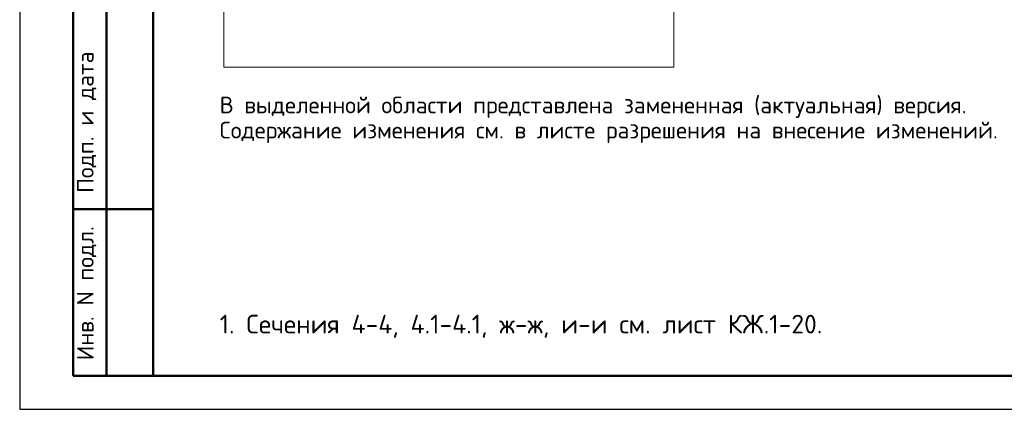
# Model space of a CAD drawing. Header units: millimetres. Extents: x 0 to 42000, y 0 to 29700.
# Tile 1 of 21: x 0 to 14771, y 0 to 5836. Entities that reach past the tile are written whole.
import ezdxf

# ---------------------------------------------------------------- set-up
doc = ezdxf.new("R2010")
doc.units = ezdxf.units.MM
doc.layers.add('Standard', color=7, linetype='Continuous', lineweight=25)
doc.styles.add('ISOCPEUR', font='txt')

msp = doc.modelspace()

# ---------------------------------------------------------------- linework, layer by layer
at = {"layer": 'Standard', "color": 7, "linetype": 'Continuous', "lineweight": 25, "transparency": 33554687}
msp.add_line((2000, 29200), (2000, 1058), dxfattribs=at)
at = {"layer": 'Standard', "color": 7, "linetype": 'Continuous', "lineweight": 50, "transparency": 33554687}
for p, q in [((800, 500), (800, 9000)), ((800, 500), (800, 9000)), ((1300, 500), (1300, 9000)), ((800, 3000), (2000, 3000)), ((2000, 500), (800, 500))]:
    msp.add_line(p, q, dxfattribs=at)
at = {"layer": 'Standard', "color": 7, "linetype": 'Continuous', "lineweight": 25, "transparency": 33554687}
msp.add_lwpolyline([(0, 0), (42000, 0), (42000, 29700), (0, 29700), (0, 0)], close=True, dxfattribs=at)
at = {"layer": 'Standard', "color": 7, "linetype": 'Continuous', "lineweight": 50, "transparency": 33554687}
msp.add_lwpolyline([(2000, 29200), (41500, 29200), (41500, 500), (2000, 500), (2000, 29200)], close=True, dxfattribs=at)
at = {"layer": 'Standard', "color": 7, "linetype": 'Continuous', "lineweight": 13, "transparency": 33554687}
msp.add_lwpolyline([(2000, 16381), (2000, 500), (23082, 500), (23082, 16381), (2000, 16381)], dxfattribs=at)
at = {"layer": 'Standard', "color": 254, "linetype": 'Continuous', "lineweight": 13, "true_color": 0xc4c4ff, "transparency": 33554687}
msp.add_lwpolyline([(3064, 5123), (9813, 5123), (9813, 13908), (3064, 13908), (3064, 5123)], dxfattribs=at)

# ---------------------------------------------------------------- texts
at = {"layer": 'Standard', "color": 7, "linetype": 'Continuous', "lineweight": 50, "transparency": 33554687, "char_height": 250, "attachment_point": 7, "rotation": 90, "style": 'ISOCPEUR'}
for s, insert, width in [('\\A1;{\\fISOCPEUR|i0|b0;\\H250.000000;\\W1.000000;\\C7;Подп. и дата}\\P', (1149, 3242), 2197.06), ('\\A1;{\\fISOCPEUR|i0|b0;\\H250.000000;\\W1.000000;\\C7;Инв. N подл.}\\P', (1149, 734), 2021.79)]:
    msp.add_mtext(s, dxfattribs=dict(at, insert=insert, width=width))
at = {"layer": 'Standard', "color": 240, "linetype": 'Continuous', "lineweight": 13, "transparency": 33554687, "insert": (3000, 4683), "char_height": 250, "width": 11466.88, "attachment_point": 1, "line_spacing_factor": 0.903614}
msp.add_mtext('\\A1;{\\fISOCPEUR|i0|b0;\\H250.000000;\\W1.000000;\\C240;В выделенной области представлена замененная (актуальная) версия.}\\P{\\fISOCPEUR|i0|b0;\\H250.000000;\\W1.000000;\\C240;Содержание изменения см. в листе разрешения на внесение изменений.}\\P', dxfattribs=at)
at = {"layer": 'Standard', "color": 7, "linetype": 'Continuous', "lineweight": 13, "transparency": 33554687, "insert": (3000, 1243), "char_height": 280, "width": 9081.75, "attachment_point": 4, "style": 'ISOCPEUR'}
msp.add_mtext('\\A1;{\\fISOCPEUR|i0|b0;\\H279.999995;\\W1.000000;\\C7;1. Сечения 4-4, 4.1-4.1, ж-ж, и-и см. лист КЖ.1-20.}\\P', dxfattribs=at)

doc.saveas('drawing.dxf')
